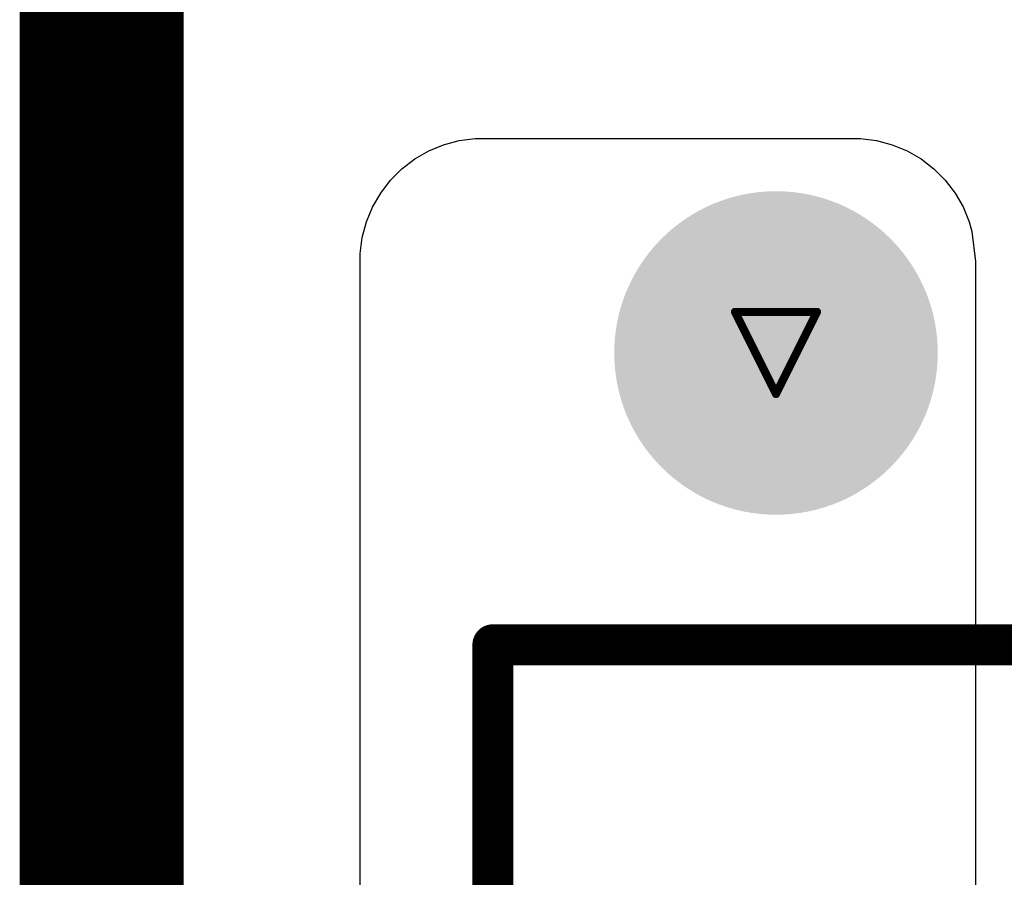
# Model space of a CAD drawing. Header units: inches. Extents: x 0 to 11.2, y -0.2 to 5.5.
# Tile 15 of 57: x 1.697 to 1.937, y 0.804 to 1.014. Entities that reach past the tile are written whole.
import ezdxf

# ---------------------------------------------------------------- set-up
doc = ezdxf.new("R2010")
doc.units = ezdxf.units.IN
doc.header["$MEASUREMENT"] = 0
for name, color, linetype in [('Bottom Layer', 5, 'Continuous'), ('Bottom Solder', 6, 'Continuous'), ('Drill Drawing', 1, 'Continuous'), ('Multi-Layer', 9, 'Continuous'), ('Pad Holes', 156, 'Continuous'), ('Top Layer', 1, 'Continuous'), ('Top Overlay', 2, 'Continuous'), ('Top Solder', 216, 'Continuous')]:
    doc.layers.add(name, color=color, linetype=linetype)

# ---------------------------------------------------------------- blocks, each defined once
blk = doc.blocks.new('FMP200JR_52_1R_49')
at = {"layer": 'Bottom Layer'}
h = blk.add_hatch(color=5, dxfattribs=at)
edge = h.paths.add_edge_path()
edge.add_arc((0.24114, 0), 0.03543, 0, 360)
at = {"layer": 'Bottom Solder'}
h = blk.add_hatch(color=6, dxfattribs=at)
edge = h.paths.add_edge_path()
edge.add_arc((0.24114, 0), 0.03943, 0, 360)
at = {"layer": 'Multi-Layer'}
h = blk.add_hatch(color=9, dxfattribs=at)
edge = h.paths.add_edge_path()
edge.add_arc((0.24114, 0), 0.03543, 0, 360)
at = {"layer": 'Pad Holes'}
h = blk.add_hatch(color=7, dxfattribs=at)
edge = h.paths.add_edge_path()
edge.add_arc((0.24114, 0), 0.01969, 0, 360)
at = {"layer": 'Top Layer'}
h = blk.add_hatch(color=1, dxfattribs=at)
edge = h.paths.add_edge_path()
edge.add_arc((0.24114, 0), 0.03543, 0, 360)
at = {"layer": 'Top Solder'}
h = blk.add_hatch(color=216, dxfattribs=at)
edge = h.paths.add_edge_path()
edge.add_arc((0.24114, 0), 0.03943, 0, 360)
at = {"layer": 'Top Overlay', "const_width": 0.01}
for points in [[(-0.165, 0.069), (0.17, 0.069)], [(0.17, 0.069), (0.17, -0.069)]]:
    blk.add_lwpolyline(points, dxfattribs=at)
at = {"layer": 'Top Overlay', "const_width": 0.005}
blk.add_lwpolyline([(0.1675, 0.069, 1), (0.1725, 0.069, 1)], format="xyb", close=True, dxfattribs=at)
blk.add_lwpolyline([(0.1675, 0.069, 1), (0.1725, 0.069, 1)], format="xyb", close=True, dxfattribs=at)

msp = doc.modelspace()

# ---------------------------------------------------------------- linework, layer by layer
at = {"layer": 'Bottom Layer', "const_width": 0.04}
msp.add_lwpolyline([(1.717, 0.63174), (1.717, 1.33985)], dxfattribs=at)
at = {"layer": 'Drill Drawing', "const_width": 0.002}
for points in [[(1.87135, 0.94228), (1.89135, 0.94228)], [(1.87135, 0.94228), (1.88135, 0.92228)], [(1.88135, 0.92228), (1.89135, 0.94228)]]:
    msp.add_lwpolyline(points, dxfattribs=at)
at = {"layer": 'Drill Drawing', "const_width": 0.001}
for points in [[(1.87085, 0.94228, 1), (1.87185, 0.94228, 1)], [(1.87085, 0.94228, 1), (1.87185, 0.94228, 1)], [(1.89085, 0.94228, 1), (1.89185, 0.94228, 1)], [(1.89085, 0.94228, 1), (1.89185, 0.94228, 1)], [(1.88085, 0.92228, 1), (1.88185, 0.92228, 1)], [(1.88085, 0.92228, 1), (1.88185, 0.92228, 1)]]:
    msp.add_lwpolyline(points, format="xyb", close=True, dxfattribs=at)
at = {"layer": 'Top Layer'}
for p, q in [((1.69935, 1.29395), (1.69935, 0.169)), ((1.80033, 0.98304), (1.80413, 0.98405)), ((1.80413, 0.98405), (1.80803, 0.98457)), ((1.80803, 0.98457), (1.81, 0.98457)), ((1.81, 0.98457), (1.81, 0.98457)), ((1.81, 0.98457), (1.9, 0.98457)), ((1.9, 0.98457), (1.90197, 0.98457)), ((1.90197, 0.98457), (1.90586, 0.98405)), ((1.90586, 0.98405), (1.90966, 0.98304)), ((1.7967, 0.98153), (1.80033, 0.98304)), ((1.90966, 0.98304), (1.9133, 0.98153)), ((1.79018, 0.97717), (1.7933, 0.97957)), ((1.7933, 0.97957), (1.7967, 0.98153)), ((1.9133, 0.98153), (1.9167, 0.97957)), ((1.9167, 0.97957), (1.91982, 0.97717)), ((1.78739, 0.97439), (1.79018, 0.97717)), ((1.91982, 0.97717), (1.9226, 0.97439)), ((1.785, 0.97127), (1.78739, 0.97439)), ((1.9226, 0.97439), (1.925, 0.97127)), ((1.78303, 0.96786), (1.785, 0.97127)), ((1.925, 0.97127), (1.92696, 0.96787)), ((1.78153, 0.96423), (1.78303, 0.96786)), ((1.92696, 0.96787), (1.92847, 0.96423)), ((1.78051, 0.96043), (1.78153, 0.96423)), ((1.92847, 0.96423), (1.92909, 0.96191)), ((1.78, 0.95653), (1.78051, 0.96043)), ((1.92909, 0.96191), (1.93, 0.95457)), ((1.78, 0.95457), (1.78, 0.95653)), ((1.78, 0.5854), (1.78, 0.95457)), ((1.93, 0.95457), (1.93, 0.95457)), ((1.93, 0.95457), (1.93, 0.95457)), ((1.93, 0.95457), (1.93, 0.95457)), ((1.93, 0.95457), (1.93, 0.88457)), ((1.93, 0.88457), (1.93, 0.67))]:
    msp.add_line(p, q, dxfattribs=at)

# ---------------------------------------------------------------- block references
at = {"rotation": 90}
msp.add_blockref('FMP200JR_52_1R_49', (1.88135, 0.69114), dxfattribs=at)

doc.saveas('drawing.dxf')
